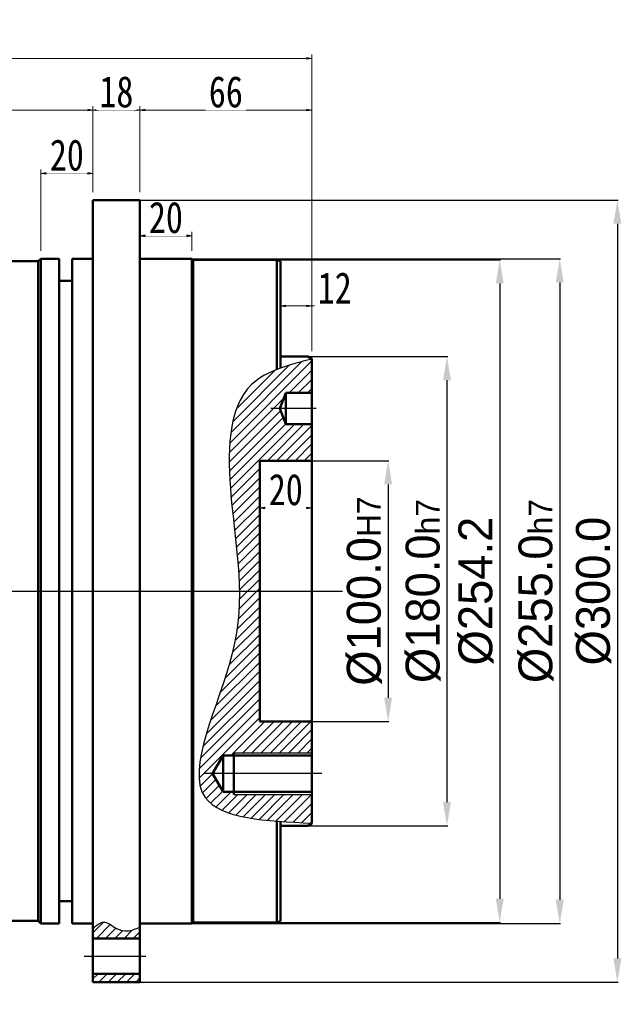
# Model space of a CAD drawing. Header units: millimetres. Extents: x 0 to 1558, y 0 to 1101.
# Tile 4 of 5: x 879 to 1110, y 472 to 850. Entities that reach past the tile are written whole.
import ezdxf

# ---------------------------------------------------------------- set-up
doc = ezdxf.new("R2010")
doc.units = ezdxf.units.MM
doc.linetypes.add('CENTER', pattern=[50.8, 31.75, -6.35, 6.35, -6.35])
doc.layers.add('1-轮廓线', color=7, linetype='Continuous', lineweight=50)
for name, color, linetype in [('2-细实线', 4, 'Continuous'), ('3-中心线', 1, 'CENTER'), ('5-剖面线', 53, 'Continuous'), ('7-标注线', 3, 'Continuous')]:
    doc.layers.add(name, color=color, linetype=linetype)
doc.styles.add('宋体', font='txt', dxfattribs={"width": 0.8})
doc.styles.add('样式 1', font='txt')
doc.dimstyles.new('A3', dxfattribs={"dimscale": 1.3, "dimtxt": 6.5, "dimasz": 7, "dimexe": 0.25, "dimexo": 0, "dimgap": 1.75, "dimtad": 1, "dimdec": 1, "dimzin": 1, "dimdsep": 46, "dimtxsty": '样式 1', "dimcen": 0.5, "dimadec": 0, "dimazin": 0, "dimtfac": 1, "dimtdec": 1, "dimtmove": 0, "dimatfit": 0, "dimfxl": 1, "dimlwd": -1, "dimlwe": -1, "dimarcsym": 0})
doc.dimstyles.new('A水平标注$0', dxfattribs={"dimtxt": 3.5, "dimasz": 2, "dimexe": 1.5, "dimexo": 3, "dimgap": 1.1, "dimtad": 1, "dimtoh": 1, "dimdec": 4, "dimdsep": 46, "dimtxsty": '宋体', "dimblk": 'OPEN', "dimcen": 3, "dimclrd": 3, "dimclre": 3, "dimclrt": 6, "dimadec": 0, "dimazin": 0, "dimtm": 1e-09, "dimtfac": 1, "dimtdec": 4, "dimtix": 1, "dimtmove": 0, "dimatfit": 3, "dimldrblk": 'OPEN', "dimfxl": 1, "dimtfill": 1, "dimtfillclr": 256, "dimlwd": 13, "dimlwe": 13, "dimarcsym": 0})

# ---------------------------------------------------------------- blocks, each defined once
blk = doc.blocks.new('_Open')
at = {"color": 0, "linetype": 'ByBlock', "lineweight": -2}
for p, q in [((-1, 0.17), (0, 0)), ((-1, -0.17), (0, 0)), ((0, 0), (-1, 0))]:
    blk.add_line(p, q, dxfattribs=at)
blk = doc.blocks.new('*D23')
at = {"layer": '7-标注线', "color": 3, "lineweight": 13}
for p, q in [((589.53, 475.41), (589.53, 836.75)), ((591.53, 835.25), (989.53, 835.25)), ((991.53, 722.91), (991.53, 836.75))]:
    blk.add_line(p, q, dxfattribs=at)
at = {"layer": 'Defpoints', "color": 0}
for p in [(991.53, 835.25), (991.53, 719.91), (589.53, 472.41)]:
    blk.add_point(p, dxfattribs=at)
at = {"layer": '7-标注线', "color": 3, "lineweight": 13, "xscale": 2, "yscale": 2, "zscale": 2, "rotation": 180}
blk.add_blockref('_Open', (589.53, 835.25), dxfattribs=at)
at = {"layer": '7-标注线', "color": 3, "lineweight": 13, "xscale": 2, "yscale": 2, "zscale": 2}
blk.add_blockref('_Open', (991.53, 835.25), dxfattribs=at)
at = {"layer": '7-标注线', "color": 6, "insert": (780.78, 842.21), "char_height": 12, "attachment_point": 5, "style": '宋体', "bg_fill": 3, "box_fill_scale": 1.1, "bg_fill_color": 257, "bg_fill_transparency": 0}
blk.add_mtext('402', dxfattribs=at)
blk = doc.blocks.new('*D24')
at = {"layer": '7-标注线', "color": 3, "lineweight": 13}
for p, q in [((925.53, 783.91), (925.53, 816.91)), ((991.53, 722.91), (991.53, 816.91)), ((927.53, 815.41), (989.53, 815.41))]:
    blk.add_line(p, q, dxfattribs=at)
at = {"layer": 'Defpoints', "color": 0}
for p in [(991.53, 815.41), (925.53, 780.91), (991.53, 719.91)]:
    blk.add_point(p, dxfattribs=at)
at = {"layer": '7-标注线', "color": 3, "lineweight": 13, "xscale": 2, "yscale": 2, "zscale": 2, "rotation": 180}
blk.add_blockref('_Open', (925.53, 815.41), dxfattribs=at)
at = {"layer": '7-标注线', "color": 3, "lineweight": 13, "xscale": 2, "yscale": 2, "zscale": 2}
blk.add_blockref('_Open', (991.53, 815.41), dxfattribs=at)
at = {"layer": '7-标注线', "color": 6, "insert": (958.53, 822.37), "char_height": 12, "attachment_point": 5, "style": '宋体', "bg_fill": 3, "box_fill_scale": 1.1, "bg_fill_color": 257, "bg_fill_transparency": 0}
blk.add_mtext('66', dxfattribs=at)
blk = doc.blocks.new('*D25')
at = {"layer": '7-标注线', "color": 3, "lineweight": 13}
for p, q in [((907.53, 783.91), (907.53, 816.91)), ((925.53, 783.91), (925.53, 816.91)), ((923.53, 815.41), (909.53, 815.41))]:
    blk.add_line(p, q, dxfattribs=at)
at = {"layer": 'Defpoints', "color": 0}
for p in [(907.53, 815.41), (907.53, 780.91), (925.53, 780.91)]:
    blk.add_point(p, dxfattribs=at)
at = {"layer": '7-标注线', "color": 3, "lineweight": 13, "xscale": 2, "yscale": 2, "zscale": 2, "rotation": 180}
blk.add_blockref('_Open', (907.53, 815.41), dxfattribs=at)
at = {"layer": '7-标注线', "color": 3, "lineweight": 13, "xscale": 2, "yscale": 2, "zscale": 2}
blk.add_blockref('_Open', (925.53, 815.41), dxfattribs=at)
at = {"layer": '7-标注线', "color": 6, "insert": (916.53, 822.37), "char_height": 12, "attachment_point": 5, "style": '宋体', "bg_fill": 3, "box_fill_scale": 1.1, "bg_fill_color": 257, "bg_fill_transparency": 0}
blk.add_mtext('18', dxfattribs=at)
blk = doc.blocks.new('*D26')
at = {"layer": '7-标注线', "color": 3, "lineweight": 13}
for p, q in [((589.53, 643.91), (589.53, 816.91)), ((907.53, 783.91), (907.53, 816.91)), ((905.53, 815.41), (591.53, 815.41))]:
    blk.add_line(p, q, dxfattribs=at)
at = {"layer": 'Defpoints', "color": 0}
for p in [(589.53, 815.41), (907.53, 780.91), (589.53, 640.91)]:
    blk.add_point(p, dxfattribs=at)
at = {"layer": '7-标注线', "color": 3, "lineweight": 13, "xscale": 2, "yscale": 2, "zscale": 2, "rotation": 180}
blk.add_blockref('_Open', (589.53, 815.41), dxfattribs=at)
at = {"layer": '7-标注线', "color": 3, "lineweight": 13, "xscale": 2, "yscale": 2, "zscale": 2}
blk.add_blockref('_Open', (907.53, 815.41), dxfattribs=at)
at = {"layer": '7-标注线', "color": 6, "insert": (748.53, 822.37), "char_height": 12, "attachment_point": 5, "style": '宋体', "bg_fill": 3, "box_fill_scale": 1.1, "bg_fill_color": 257, "bg_fill_transparency": 0}
blk.add_mtext('318', dxfattribs=at)
blk = doc.blocks.new('*D27')
at = {"layer": '7-标注线', "color": 3, "lineweight": 13}
for p, q in [((925.53, 770.89), (925.53, 765.7)), ((927.53, 767.2), (943.53, 767.2)), ((945.53, 761.41), (945.53, 768.7))]:
    blk.add_line(p, q, dxfattribs=at)
at = {"layer": 'Defpoints', "color": 0}
for p in [(945.53, 767.2), (945.53, 758.41)]:
    blk.add_point(p, dxfattribs=at)
at = {"layer": '7-标注线', "color": 3, "lineweight": 13, "xscale": 2, "yscale": 2, "zscale": 2, "rotation": 180}
blk.add_blockref('_Open', (925.53, 767.2), dxfattribs=at)
at = {"layer": '7-标注线', "color": 3, "lineweight": 13, "xscale": 2, "yscale": 2, "zscale": 2}
blk.add_blockref('_Open', (945.53, 767.2), dxfattribs=at)
at = {"layer": '7-标注线', "color": 6, "insert": (935.53, 774.17), "char_height": 12, "attachment_point": 5, "style": '宋体', "bg_fill": 3, "box_fill_scale": 1.1, "bg_fill_color": 257, "bg_fill_transparency": 0}
blk.add_mtext('20', dxfattribs=at)
at = {"layer": 'Defpoints', "color": 0}
blk.add_point((925.53, 773.89), dxfattribs=at)
blk = doc.blocks.new('*D28')
at = {"layer": '7-标注线', "color": 3, "lineweight": 13}
for p, q in [((887.53, 761.41), (887.53, 792.63)), ((905.53, 791.13), (889.53, 791.13)), ((907.53, 783.91), (907.53, 792.63))]:
    blk.add_line(p, q, dxfattribs=at)
at = {"layer": 'Defpoints', "color": 0}
for p in [(887.53, 791.13), (907.53, 780.91), (887.53, 758.41)]:
    blk.add_point(p, dxfattribs=at)
at = {"layer": '7-标注线', "color": 3, "lineweight": 13, "xscale": 2, "yscale": 2, "zscale": 2, "rotation": 180}
blk.add_blockref('_Open', (887.53, 791.13), dxfattribs=at)
at = {"layer": '7-标注线', "color": 3, "lineweight": 13, "xscale": 2, "yscale": 2, "zscale": 2}
blk.add_blockref('_Open', (907.53, 791.13), dxfattribs=at)
at = {"layer": '7-标注线', "color": 6, "insert": (897.53, 798.1), "char_height": 12, "attachment_point": 5, "style": '宋体', "bg_fill": 3, "box_fill_scale": 1.1, "bg_fill_color": 257, "bg_fill_transparency": 0}
blk.add_mtext('20', dxfattribs=at)
blk = doc.blocks.new('*D29')
at = {"layer": '7-标注线', "color": 3, "lineweight": 13}
for p, q in [((979.53, 754.51), (979.53, 738.77)), ((981.53, 740.27), (989.53, 740.27)), ((991.53, 722.91), (991.53, 741.77)), ((993.53, 740.27), (991.53, 740.27)), ((1005.95, 740.27), (993.53, 740.27))]:
    blk.add_line(p, q, dxfattribs=at)
at = {"layer": 'Defpoints', "color": 0}
for p in [(979.53, 757.51), (991.53, 740.27), (991.53, 719.91)]:
    blk.add_point(p, dxfattribs=at)
at = {"layer": '7-标注线', "color": 3, "lineweight": 13, "xscale": 2, "yscale": 2, "zscale": 2, "rotation": 180}
blk.add_blockref('_Open', (979.53, 740.27), dxfattribs=at)
at = {"layer": '7-标注线', "color": 3, "lineweight": 13, "xscale": 2, "yscale": 2, "zscale": 2}
blk.add_blockref('_Open', (991.53, 740.27), dxfattribs=at)
at = {"layer": '7-标注线', "color": 6, "insert": (1000.29, 747.21), "char_height": 12, "attachment_point": 5, "style": '宋体', "bg_fill": 3, "box_fill_scale": 1.1, "bg_fill_color": 257, "bg_fill_transparency": 0}
blk.add_mtext('12', dxfattribs=at)
blk = doc.blocks.new('*D30')
at = {"layer": '7-标注线', "color": 0}
for p, q in [((991.53, 680.91), (1021.12, 680.91)), ((1020.8, 671.81), (1020.8, 590.01)), ((991.53, 580.91), (1021.12, 580.91))]:
    blk.add_line(p, q, dxfattribs=at)
for points in [[(1022.32, 671.81), (1019.28, 671.81), (1020.8, 680.91)], [(1019.28, 590.01), (1022.32, 590.01), (1020.8, 580.91)]]:
    blk.add_solid(points, dxfattribs=at)
at = {"layer": 'Defpoints', "color": 0}
for p in [(991.53, 680.91), (991.53, 580.91), (1020.8, 580.91)]:
    blk.add_point(p, dxfattribs=at)
at = {"layer": '7-标注线', "color": 0, "insert": (1011.69, 630.91), "char_height": 13, "attachment_point": 5, "rotation": 90, "style": '样式 1'}
blk.add_mtext('%%C100.0{\\H0.7x;\\S^ H7;}', dxfattribs=at)
blk = doc.blocks.new('*D31')
at = {"layer": '7-标注线', "color": 0}
for p, q in [((990.03, 720.91), (1043.69, 720.91)), ((1043.36, 711.81), (1043.36, 550.01)), ((990.03, 540.91), (1043.69, 540.91))]:
    blk.add_line(p, q, dxfattribs=at)
for points in [[(1044.88, 711.81), (1041.85, 711.81), (1043.36, 720.91)], [(1041.85, 550.01), (1044.88, 550.01), (1043.36, 540.91)]]:
    blk.add_solid(points, dxfattribs=at)
at = {"layer": 'Defpoints', "color": 0}
for p in [(990.03, 720.91), (990.03, 540.91), (1043.36, 540.91)]:
    blk.add_point(p, dxfattribs=at)
at = {"layer": '7-标注线', "color": 0, "insert": (1034.26, 630.91), "char_height": 13, "attachment_point": 5, "rotation": 90, "style": '样式 1'}
blk.add_mtext('%%C180.0{\\H0.7x;\\S^ h7;}', dxfattribs=at)
blk = doc.blocks.new('*D32')
at = {"layer": '7-标注线', "color": 0}
for p, q in [((978.03, 758.01), (1063.93, 758.01)), ((1063.6, 748.91), (1063.6, 512.91)), ((978.03, 503.81), (1063.93, 503.81))]:
    blk.add_line(p, q, dxfattribs=at)
for points in [[(1065.12, 748.91), (1062.09, 748.91), (1063.6, 758.01)], [(1062.09, 512.91), (1065.12, 512.91), (1063.6, 503.81)]]:
    blk.add_solid(points, dxfattribs=at)
at = {"layer": 'Defpoints', "color": 0}
for p in [(978.03, 758.01), (978.03, 503.81), (1063.6, 503.81)]:
    blk.add_point(p, dxfattribs=at)
at = {"layer": '7-标注线', "color": 0, "insert": (1054.5, 630.91), "char_height": 13, "attachment_point": 5, "rotation": 90, "style": '样式 1'}
blk.add_mtext('%%C254.2', dxfattribs=at)
blk = doc.blocks.new('*D33')
at = {"layer": '7-标注线', "color": 0}
for p, q in [((945.53, 758.41), (1086.96, 758.41)), ((1086.63, 749.31), (1086.63, 512.51)), ((945.53, 503.41), (1086.96, 503.41))]:
    blk.add_line(p, q, dxfattribs=at)
for points in [[(1088.15, 749.31), (1085.11, 749.31), (1086.63, 758.41)], [(1085.11, 512.51), (1088.15, 512.51), (1086.63, 503.41)]]:
    blk.add_solid(points, dxfattribs=at)
at = {"layer": 'Defpoints', "color": 0}
for p in [(945.53, 758.41), (945.53, 503.41), (1086.63, 503.41)]:
    blk.add_point(p, dxfattribs=at)
at = {"layer": '7-标注线', "color": 0, "insert": (1077.53, 630.91), "char_height": 13, "attachment_point": 5, "rotation": 90, "style": '样式 1'}
blk.add_mtext('%%C255.0{\\H0.7x;\\S^ h7;}', dxfattribs=at)
blk = doc.blocks.new('*D34')
at = {"layer": '7-标注线', "color": 0}
for p, q in [((925.53, 780.91), (1109.06, 780.91)), ((1108.73, 771.81), (1108.73, 490.01)), ((925.53, 480.91), (1109.06, 480.91))]:
    blk.add_line(p, q, dxfattribs=at)
for points in [[(1110.25, 771.81), (1107.22, 771.81), (1108.73, 780.91)], [(1107.22, 490.01), (1110.25, 490.01), (1108.73, 480.91)]]:
    blk.add_solid(points, dxfattribs=at)
at = {"layer": 'Defpoints', "color": 0}
for p in [(925.53, 780.91), (925.53, 480.91), (1108.73, 480.91)]:
    blk.add_point(p, dxfattribs=at)
at = {"layer": '7-标注线', "color": 0, "insert": (1099.63, 630.91), "char_height": 13, "attachment_point": 5, "rotation": 90, "style": '样式 1'}
blk.add_mtext('%%C300.0', dxfattribs=at)
blk = doc.blocks.new('*D35')
at = {"layer": '7-标注线', "color": 3, "lineweight": 13}
for p, q in [((971.51, 659.99), (971.51, 661.31)), ((973.51, 662.81), (989.53, 662.81)), ((991.53, 659.81), (991.53, 661.31))]:
    blk.add_line(p, q, dxfattribs=at)
at = {"layer": 'Defpoints', "color": 0}
for p in [(971.51, 662.99), (991.53, 662.81), (991.53, 662.81)]:
    blk.add_point(p, dxfattribs=at)
at = {"layer": '7-标注线', "color": 3, "lineweight": 13, "xscale": 2, "yscale": 2, "zscale": 2, "rotation": 180}
blk.add_blockref('_Open', (971.51, 662.81), dxfattribs=at)
at = {"layer": '7-标注线', "color": 3, "lineweight": 13, "xscale": 2, "yscale": 2, "zscale": 2}
blk.add_blockref('_Open', (991.53, 662.81), dxfattribs=at)
at = {"layer": '7-标注线', "color": 6, "insert": (981.52, 669.78), "char_height": 12, "attachment_point": 5, "style": '宋体', "bg_fill": 3, "box_fill_scale": 1.1, "bg_fill_color": 257, "bg_fill_transparency": 0}
blk.add_mtext('20', dxfattribs=at)

msp = doc.modelspace()

# ---------------------------------------------------------------- hatches: boundary and pattern name
at = {"layer": '5-剖面线'}
h = msp.add_hatch(dxfattribs=at)
h.set_pattern_fill('ANSI31', color=256, scale=20, style=0)
h.set_pattern_definition([(45, (305.7855, 61.7197), (-1.767767, 1.767767), [])])
edge = h.paths.add_edge_path()
edge.add_line((991.53338, 580.91166), (971.51086, 580.91166))
edge.add_line((971.51086, 580.91166), (971.51086, 630.91166))
edge.add_line((971.51086, 630.91166), (963.70334, 630.91166))
edge.add_spline(control_points=[(963.70334, 630.91166), (963.78117, 623.2609), (961.50914, 597.00961), (935.55248, 549.34985), (965.62799, 543.66008), (978.03338, 542.68251)], knot_values=[105.283903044, 105.283903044, 105.283903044, 105.283903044, 129.026860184, 185.176468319, 216.332742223, 216.332742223, 216.332742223, 216.332742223], degree=3, periodic=0)
edge.add_spline(control_points=[(978.03338, 542.68251), (978.53079, 542.64332), (979.0309, 542.60581), (979.53338, 542.56981)], knot_values=[216.332742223, 216.332742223, 216.332742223, 216.332742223, 217.582004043, 217.582004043, 217.582004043, 217.582004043], degree=3, periodic=0)
edge.add_spline(control_points=[(979.53338, 542.56981), (983.4375, 542.29007), (987.48544, 542.10086), (991.53338, 541.91166)], knot_values=[217.582004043, 217.582004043, 217.582004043, 217.582004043, 227.288295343, 227.288295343, 227.288295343, 227.288295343], degree=3, periodic=0)
edge.add_line((991.53338, 541.91166), (991.53338, 552.91166))
edge.add_line((991.53338, 552.91166), (961.53338, 552.91166))
edge.add_line((961.53338, 552.91166), (961.53338, 553.91166))
edge.add_line((961.53338, 553.91166), (957.53338, 553.91166))
edge.add_line((957.53338, 553.91166), (953.41342, 560.91166))
edge.add_line((953.41342, 560.91166), (957.53338, 567.91166))
edge.add_line((957.53338, 567.91166), (961.53338, 567.91166))
edge.add_line((961.53338, 567.91166), (961.53338, 568.91166))
edge.add_line((961.53338, 568.91166), (991.53338, 568.91166))
edge.add_line((991.53338, 568.91166), (991.53338, 580.91166))
h.paths.add_polyline_path([(979.22398, 700.91166), (981.53338, 706.90857), (981.53338, 694.91755)], flags=16)
h.paths.add_polyline_path([(971.51086, 680.91166), (991.53338, 680.91166), (991.53338, 694.91755), (981.53338, 694.91755), (981.53338, 706.90857), (991.53338, 706.90857), (991.53338, 719.91166), (991.10077, 719.80037), (990.66824, 719.68901), (990.23588, 719.57749), (989.80378, 719.46574), (989.37203, 719.35367), (988.94071, 719.2412), (988.50991, 719.12826), (988.07972, 719.01477), (987.65022, 718.90066), (987.2215, 718.78583), (986.79365, 718.67021), (986.36675, 718.55373), (985.94089, 718.4363), (985.51615, 718.31785), (985.09263, 718.1983), (984.6704, 718.07756), (984.24957, 717.95557), (983.8302, 717.83223), (983.4124, 717.70748), (982.99624, 717.58123), (982.58181, 717.4534), (982.1692, 717.32392), (981.7585, 717.19271), (981.34979, 717.05968), (980.94315, 716.92477), (980.53869, 716.78788), (980.13647, 716.64895), (979.7366, 716.50789), (979.33915, 716.36462), (978.94421, 716.21907), (978.55187, 716.07116), (978.16221, 715.9208), (977.77533, 715.76793), (977.3913, 715.61245), (977.01022, 715.4543), (976.63218, 715.29338), (976.25725, 715.12964), (975.88552, 714.96298), (975.51709, 714.79332), (975.15203, 714.62059), (974.79044, 714.44471), (974.4324, 714.2656), (974.078, 714.08319), (973.72732, 713.89738), (973.38046, 713.70811), (973.03749, 713.5153), (972.69851, 713.31886), (972.3636, 713.11871), (972.03284, 712.91479), (971.70633, 712.70701), (971.38415, 712.49529), (971.06639, 712.27955), (970.75313, 712.05971), (970.44446, 711.8357), (970.14047, 711.60744), (969.84125, 711.37484), (969.54687, 711.13783), (969.25744, 710.89633), (968.97302, 710.65026), (968.69372, 710.39955), (968.41961, 710.1441), (968.15077, 709.88387), (967.88719, 709.61888), (967.6288, 709.34919), (967.37558, 709.07485), (967.12748, 708.79593), (966.88445, 708.51248), (966.64645, 708.22456), (966.41343, 707.93223), (966.18535, 707.63554), (965.96216, 707.33456), (965.74383, 707.02934), (965.53029, 706.71994), (965.32152, 706.40642), (965.11746, 706.08884), (964.91807, 705.76725), (964.72331, 705.44172), (964.53312, 705.11229), (964.34748, 704.77904), (964.16632, 704.44201), (963.98961, 704.10126), (963.81731, 703.75686), (963.64936, 703.40886), (963.48572, 703.05732), (963.32635, 702.70229), (963.17121, 702.34384), (963.02024, 701.98202), (962.87341, 701.6169), (962.73066, 701.24852), (962.59196, 700.87695), (962.45726, 700.50225), (962.32652, 700.12447), (962.19968, 699.74367), (962.07671, 699.35991), (961.95757, 698.97325), (961.84219, 698.58374), (961.73055, 698.19145), (961.6226, 697.79642), (961.51829, 697.39873), (961.41758, 696.99843), (961.32042, 696.59557), (961.22676, 696.19022), (961.13657, 695.78242), (961.0498, 695.37225), (960.96641, 694.95976), (960.88634, 694.545), (960.80956, 694.12803), (960.73601, 693.70892), (960.66567, 693.28772), (960.59847, 692.86448), (960.53438, 692.43928), (960.47335, 692.01215), (960.41533, 691.58317), (960.36029, 691.15239), (960.30817, 690.71987), (960.25894, 690.28566), (960.21255, 689.84983), (960.16894, 689.41243), (960.12809, 688.97353), (960.08994, 688.53317), (960.05445, 688.09141), (960.02157, 687.64833), (959.99126, 687.20396), (959.96348, 686.75838), (959.93818, 686.31163), (959.91531, 685.86378), (959.89483, 685.41489), (959.8767, 684.96501), (959.86087, 684.5142), (959.84729, 684.06252), (959.83593, 683.61003), (959.82674, 683.15678), (959.81967, 682.70284), (959.81467, 682.24825), (959.81171, 681.79309), (959.81074, 681.3374), (959.81171, 680.88125), (959.81458, 680.4247), (959.8193, 679.96779), (959.82584, 679.5106), (959.83414, 679.05317), (959.84415, 678.59556), (959.85585, 678.13785), (959.86917, 677.68007), (959.88409, 677.22229), (959.90054, 676.76457), (959.91849, 676.30697), (959.93789, 675.84954), (959.9587, 675.39234), (959.98087, 674.93544), (960.00436, 674.47888), (960.02912, 674.02273), (960.05511, 673.56704), (960.08229, 673.11187), (960.1106, 672.65729), (960.14001, 672.20334), (960.17047, 671.75009), (960.20193, 671.29759), (960.23436, 670.84591), (960.2677, 670.3951), (960.30191, 669.94521), (960.33694, 669.49631), (960.37276, 669.04846), (960.40932, 668.60171), (960.44657, 668.15612), (960.48446, 667.71175), (960.52296, 667.26865), (960.56203, 666.82683), (960.60166, 666.38628), (960.64182, 665.94696), (960.68249, 665.50888), (960.72364, 665.07201), (960.76527, 664.63633), (960.80733, 664.20182), (960.84982, 663.76848), (960.89272, 663.33627), (960.93599, 662.90519), (960.97962, 662.47521), (961.02358, 662.04633), (961.06786, 661.61851), (961.11244, 661.19174), (961.15728, 660.76602), (961.20237, 660.34131), (961.24769, 659.9176), (961.29322, 659.49488), (961.33893, 659.07312), (961.38481, 658.65231), (961.43082, 658.23243), (961.47696, 657.81347), (961.52319, 657.3954), (961.5695, 656.97821), (961.61586, 656.56189), (961.66226, 656.1464), (961.70866, 655.73175), (961.75506, 655.3179), (961.80142, 654.90485), (961.84773, 654.49257), (961.89396, 654.08105), (961.9401, 653.67027), (961.98611, 653.26021), (962.03199, 652.85085), (962.0777, 652.44218), (962.12323, 652.03418), (962.16855, 651.62684), (962.21364, 651.22013), (962.25849, 650.81404), (962.30306, 650.40854), (962.34734, 650.00363), (962.39131, 649.59929), (962.43494, 649.19549), (962.47821, 648.79223), (962.5211, 648.38947), (962.56359, 647.98722), (962.60566, 647.58544), (962.64728, 647.18412), (962.68844, 646.78325), (962.72911, 646.3828), (962.76927, 645.98276), (962.8089, 645.58311), (962.84797, 645.18383), (962.88647, 644.78491), (962.92438, 644.38633), (962.96166, 643.98807), (962.99831, 643.59011), (963.03429, 643.19244), (963.0696, 642.79504), (963.10419, 642.3979), (963.13806, 642.00098), (963.17118, 641.60428), (963.20353, 641.20778), (963.23509, 640.81147), (963.26584, 640.41532), (963.29575, 640.01931), (963.32481, 639.62343), (963.35298, 639.22767), (963.38026, 638.832), (963.40661, 638.43641), (963.43202, 638.04088), (963.45647, 637.64539), (963.47993, 637.24992), (963.50238, 636.85447), (963.5238, 636.459), (963.54416, 636.0635), (963.56346, 635.66796), (963.58166, 635.27236), (963.59874, 634.87668), (963.61468, 634.4809), (963.62946, 634.08501), (963.64306, 633.68899), (963.65546, 633.29281), (963.66663, 632.89647), (963.67655, 632.49995), (963.68521, 632.10322), (963.69257, 631.70627), (963.69863, 631.30909), (963.70334, 630.91166), (971.51086, 630.91166)])
h = msp.add_hatch(dxfattribs=at)
h.set_pattern_fill('ANSI31', color=256, scale=20, style=0)
h.set_pattern_definition([(45, (246.114, 54.1202), (-1.767767, 1.767767), [])])
edge = h.paths.add_edge_path()
edge.add_line((907.53338, 497.66166), (907.53338, 501.47497))
edge.add_spline(control_points=[(907.53338, 501.47497), (908.89677, 502.69215), (911.82023, 505.30209), (916.11725, 501.25604), (921.04753, 500.07419), (923.9714, 501.3677), (925.53338, 502.05871)], knot_values=[0, 0, 0, 0, 4.794027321, 10.279641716, 14.609237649, 19.574983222, 19.574983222, 19.574983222, 19.574983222], degree=3, periodic=0)
edge.add_line((925.53338, 502.05871), (925.53338, 497.66166))
edge.add_line((925.53338, 497.66166), (907.53338, 497.66166))
h.paths.add_polyline_path([(907.53338, 480.91165), (925.53338, 480.91165), (925.53338, 484.16166), (907.53338, 484.16166)])

# ---------------------------------------------------------------- linework, layer by layer
at = {"layer": '1-轮廓线'}
for p, q in [((925.53338, 780.91166), (907.53338, 780.91166)), ((907.53338, 780.91166), (907.53338, 480.91165)), ((925.53338, 780.91166), (925.53338, 480.91165)), ((886.53338, 757.41165), (857.53338, 757.41165)), ((887.53338, 758.41165), (886.53338, 757.41165)), ((886.53338, 757.41165), (886.53338, 504.41166)), ((894.53338, 758.41165), (887.53338, 758.41165)), ((887.53338, 758.41165), (887.53338, 503.41166)), ((894.53338, 758.41165), (894.53338, 503.41166)), ((907.53338, 758.41165), (899.53338, 758.41165)), ((899.53338, 758.41165), (899.53338, 503.41166)), ((945.53338, 758.41165), (925.53338, 758.41165)), ((945.93338, 758.01166), (945.53338, 758.41165)), ((945.53338, 758.41165), (945.53338, 503.41166)), ((978.03338, 758.01166), (945.93338, 758.01166)), ((945.93338, 758.01166), (945.93338, 503.81165)), ((979.53338, 757.51165), (978.03338, 758.01166)), ((978.03338, 758.01166), (978.03338, 715.8703)), ((979.53338, 757.51165), (979.53338, 716.43503)), ((899.53338, 749.91166), (894.53338, 749.91166)), ((990.03337, 720.91166), (979.53338, 720.91166)), ((991.53338, 720.04563), (990.03337, 720.91166)), ((991.53338, 630.91166), (991.53338, 720.04563)), ((981.53338, 706.90857), (979.22398, 700.91166)), ((991.53338, 706.90857), (981.53338, 706.90857)), ((981.53338, 706.90857), (981.53338, 694.91755)), ((981.53338, 694.91755), (979.22398, 700.91166)), ((991.53338, 694.91755), (981.53338, 694.91755)), ((991.53338, 680.91166), (971.51086, 680.91166)), ((971.51086, 680.91166), (971.51086, 580.91166)), ((991.53338, 541.77768), (991.53338, 630.91166)), ((991.53338, 580.91166), (971.51086, 580.91166)), ((953.41342, 560.91166), (957.53338, 567.91166)), ((957.53338, 567.91166), (957.53338, 553.91166)), ((957.53338, 567.91166), (991.53338, 567.91166)), ((961.53338, 568.91166), (961.53338, 552.91166)), ((957.53338, 553.91166), (953.41342, 560.91166)), ((957.53338, 553.91166), (991.53338, 553.91166)), ((978.03338, 542.68251), (978.03338, 503.81165)), ((979.53338, 542.56981), (979.53338, 504.31166)), ((979.53338, 540.91165), (990.03337, 540.91165)), ((990.03337, 540.91165), (991.53338, 541.77768)), ((894.53338, 511.91165), (899.53338, 511.91165)), ((857.53338, 504.41166), (886.53338, 504.41166)), ((886.53338, 504.41166), (887.53338, 503.41166)), ((887.53338, 503.41166), (894.53338, 503.41166)), ((899.53338, 503.41166), (907.53338, 503.41166)), ((925.53338, 503.41166), (945.53338, 503.41166)), ((945.53338, 503.41166), (945.93338, 503.81165)), ((945.93338, 503.81165), (978.03338, 503.81165)), ((978.03338, 503.81165), (979.53338, 504.31166)), ((907.53338, 480.91165), (925.53338, 480.91165))]:
    msp.add_line(p, q, dxfattribs=at)
at = {"layer": '2-细实线'}
for p, q in [((961.53338, 568.91166), (991.53338, 568.91166)), ((961.53338, 552.91166), (991.53338, 552.91166))]:
    msp.add_line(p, q, dxfattribs=at)
at = {"layer": '3-中心线', "ltscale": 10}
for p, q in [((993.16862, 700.91166), (975.79548, 700.91166)), ((699.53338, 630.91166), (1003.26121, 630.91166)), ((995.31265, 560.91166), (950.03256, 560.91166))]:
    msp.add_line(p, q, dxfattribs=at)
at = {"layer": '7-标注线'}
msp.add_spline([(991.53338, 719.91166), (968.39434, 710.12006), (960.49492, 667.59057), (960.98211, 606.94805), (950.59131, 551.76826), (991.53338, 541.91166)], degree=3, dxfattribs=at)

# ---------------------------------------------------------------- next in the draw order: dimensions: what is measured, and where the dimension line sits
dim = msp.add_linear_dim(base=(991.53338, 835.24812), p1=(589.53338, 472.41165), p2=(991.53338, 719.91166), dimstyle='A水平标注$0', override={"dimtxt": 12}, dxfattribs=at)
dim.commit()
dim.dimension.update_dxf_attribs({"geometry": '*D23', "text_midpoint": (780.78338, 835.24812), "dimtype": 160})

# ---------------------------------------------------------------- next in the draw order: linework, layer by layer
at = {"layer": '1-轮廓线'}
for p, q in [((907.53338, 497.66166), (925.53338, 497.66166)), ((907.53338, 484.16166), (925.53338, 484.16166))]:
    msp.add_line(p, q, dxfattribs=at)
at = {"layer": '3-中心线', "ltscale": 5}
msp.add_line((904.11626, 490.91166), (927.80682, 490.91166), dxfattribs=at)
at = {"layer": '7-标注线'}
msp.add_spline([(907.53338, 501.47497), (911.64532, 503.93966), (916.57814, 501.53983), (920.79701, 500.56693), (925.53338, 502.05871)], degree=3, dxfattribs=at)

# ---------------------------------------------------------------- next in the draw order: dimensions: what is measured, and where the dimension line sits
dim = msp.add_linear_dim(base=(991.53338, 815.40786), p1=(925.53338, 780.91166), p2=(991.53338, 719.91166), dimstyle='A水平标注$0', override={"dimtxt": 12, "dimblk": 'Open', "dimtfill": 1, "dimtfillclr": 256}, dxfattribs=at)
dim.commit()
dim.dimension.update_dxf_attribs({"geometry": '*D24', "text_midpoint": (958.53338, 822.37378)})
dim = msp.add_linear_dim(base=(1020.79906, 580.91166), p1=(991.53338, 680.91166), p2=(991.53338, 580.91166), angle=90, text='%%C<>{\\H0.7x;\\S^ H7;}', dimstyle='A3', override={"dimtxt": 10}, dxfattribs=at)
dim.commit()
dim.dimension.update_dxf_attribs({"geometry": '*D30', "text_midpoint": (1011.69467, 630.91166)})

# ---------------------------------------------------------------- next in the draw order: dimensions: what is measured, and where the dimension line sits
for base, p1, p2, picture, middle in [((907.53338, 815.40786), (925.53338, 780.91166), (907.53338, 780.91166), '*D25', (916.53338, 815.40786)), ((991.53338, 740.27456), (979.53338, 757.51165), (991.53338, 719.91166), '*D29', (1000.29148, 740.27456))]:
    dim = msp.add_linear_dim(base=base, p1=p1, p2=p2, dimstyle='A水平标注$0', override={"dimtxt": 12, "dimblk": 'Open', "dimtfill": 1, "dimtfillclr": 256}, dxfattribs=at)
    dim.commit()
    dim.dimension.update_dxf_attribs({"geometry": picture, "text_midpoint": middle, "dimtype": 160})

# ---------------------------------------------------------------- next in the draw order: dimensions: what is measured, and where the dimension line sits
dim = msp.add_linear_dim(base=(589.53338, 815.40786), p1=(907.53338, 780.91166), p2=(589.53338, 640.91165), dimstyle='A水平标注$0', override={"dimtxt": 12}, dxfattribs=at)
dim.commit()
dim.dimension.update_dxf_attribs({"geometry": '*D26', "text_midpoint": (748.53338, 822.37378)})
dim = msp.add_linear_dim(base=(945.53338, 767.20058), p1=(925.53338, 773.89362), p2=(945.53338, 758.41165), dimstyle='A水平标注$0', override={"dimtxt": 12, "dimblk": 'Open', "dimtfill": 1, "dimtfillclr": 256}, dxfattribs=at)
dim.commit()
dim.dimension.update_dxf_attribs({"geometry": '*D27', "text_midpoint": (935.53338, 767.20058), "dimtype": 160})
for base, p1, p2, text, picture, middle in [((1063.6046, 503.81165), (978.03338, 758.01166), (978.03338, 503.81165), '%%C<>', '*D32', (1054.50021, 630.91166)), ((1043.36465, 540.91165), (990.03337, 720.91166), (990.03337, 540.91165), '%%C<>{\\H0.7x;\\S^ h7;}', '*D31', (1034.26026, 630.91166))]:
    dim = msp.add_linear_dim(base=base, p1=p1, p2=p2, angle=90, text=text, dimstyle='A3', override={"dimtxt": 10}, dxfattribs=at)
    dim.commit()
    dim.dimension.update_dxf_attribs({"geometry": picture, "text_midpoint": middle})

# ---------------------------------------------------------------- next in the draw order: dimensions: what is measured, and where the dimension line sits
dim = msp.add_linear_dim(base=(887.53338, 791.13468), p1=(907.53338, 780.91166), p2=(887.53338, 758.41165), dimstyle='A水平标注$0', override={"dimtxt": 12, "dimblk": 'Open', "dimtfill": 1, "dimtfillclr": 256}, dxfattribs=at)
dim.commit()
dim.dimension.update_dxf_attribs({"geometry": '*D28', "text_midpoint": (897.53338, 791.13468), "dimtype": 160})
for base, p1, p2, text, picture, middle in [((1108.73257, 480.91165), (925.53338, 780.91166), (925.53338, 480.91165), '%%C<>', '*D34', (1099.62817, 630.91166)), ((1086.6313, 503.41166), (945.53338, 758.41165), (945.53338, 503.41166), '%%C<>{\\H0.7x;\\S^ h7;}', '*D33', (1077.52691, 630.91166))]:
    dim = msp.add_linear_dim(base=base, p1=p1, p2=p2, angle=90, text=text, dimstyle='A3', override={"dimtxt": 10}, dxfattribs=at)
    dim.commit()
    dim.dimension.update_dxf_attribs({"geometry": picture, "text_midpoint": middle})

# ---------------------------------------------------------------- next in the draw order: dimensions: what is measured, and where the dimension line sits
dim = msp.add_linear_dim(base=(991.53338, 662.81357), p1=(971.51086, 662.98911), p2=(991.53338, 662.81357), dimstyle='A水平标注$0', override={"dimtxt": 12, "dimgap": 1.1, "dimtad": 1, "dimdec": 1, "dimlfac": 1, "dimpost": '<>', "dimblk": 'Open', "dimse1": 0, "dimse2": 0, "dimsd1": 0, "dimsd2": 0, "dimtofl": 1, "dimtvp": 0.1, "dimtfill": 1, "dimtfillclr": 256}, dxfattribs=at)
dim.commit()
dim.dimension.update_dxf_attribs({"geometry": '*D35', "text_midpoint": (981.52212, 662.81357), "dimtype": 160})

doc.saveas('drawing.dxf')
